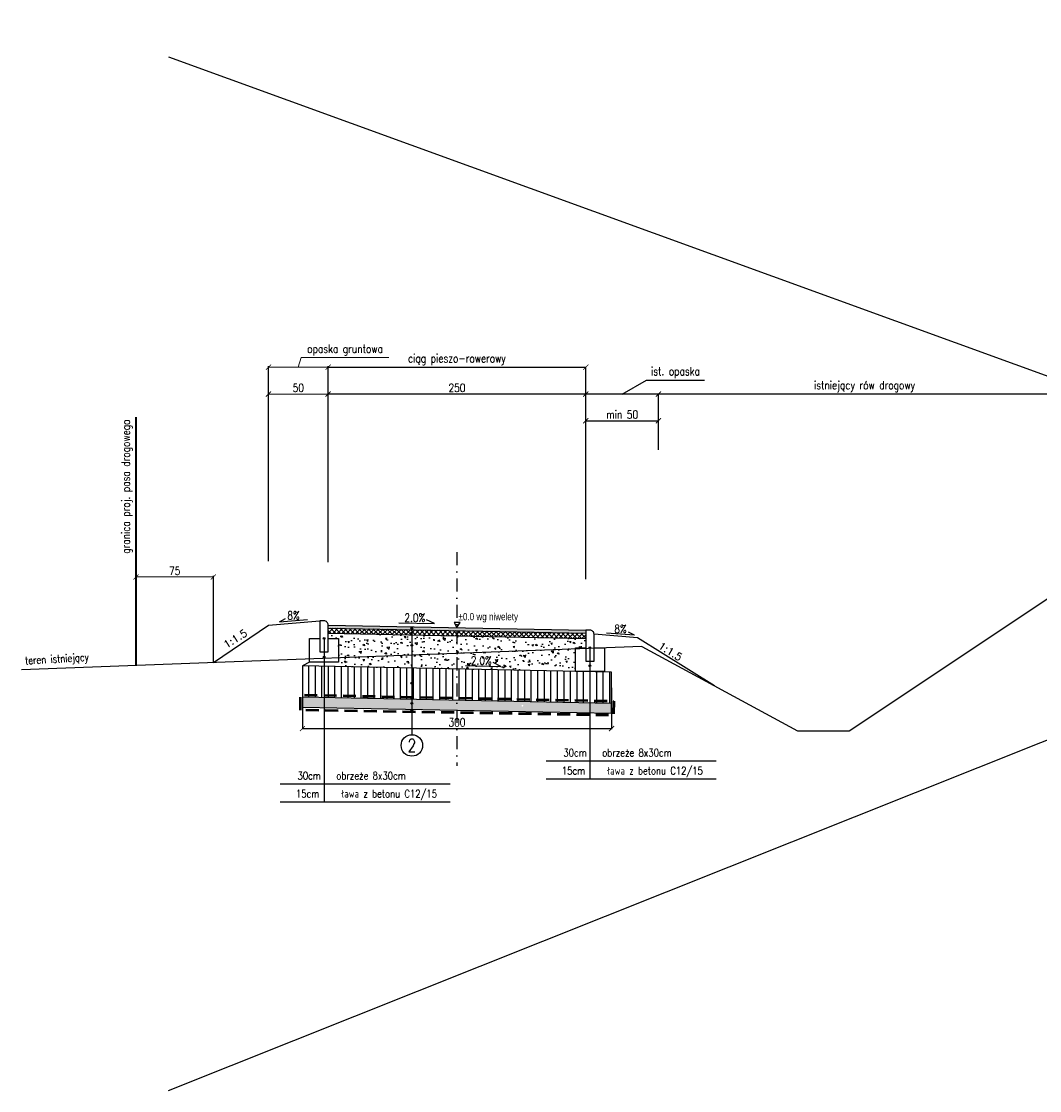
# Model space of a CAD drawing. Header units: metres. Extents: x 6562771 to 6588056, y 5578696 to 5586100.
# Tile 31 of 32: x 6585313 to 6586301, y 5579864 to 5580902. Entities that reach past the tile are written whole.
import ezdxf
from ezdxf.enums import TextEntityAlignment as Align

# ---------------------------------------------------------------- set-up
doc = ezdxf.new("R2010")
doc.units = ezdxf.units.M
doc.linetypes.add('DASHDOT', pattern=[25.4, 12.7, -6.35, 0, -6.35])
doc.linetypes.add('HIDDEN', pattern=[0.375, 0.25, -0.125])
for name, color, linetype in [('C-POPRZECZKA-przekrój', 2, 'Continuous'), ('pkonstr-0_25', 1, 'Continuous'), ('pkonstr-0_50', 3, 'Continuous'), ('pkonstr-0_70', 4, 'Continuous'), ('pkonstr-istn', 14, 'Continuous'), ('pkonstr-opisy', 2, 'Continuous'), ('pkonstr-wymiary', 1, 'Continuous')]:
    doc.layers.add(name, color=color, linetype=linetype)
doc.styles.add('12mm', font='simplex.shx', dxfattribs={"width": 0.8, "height": 12})
doc.styles.add('2mm', font='simplex', dxfattribs={"height": 2})
doc.styles.add('7mm', font='simplex.shx', dxfattribs={"width": 0.75, "height": 7})
doc.styles.add('Opisy', font='simplex.shx', dxfattribs={"width": 0.8})
doc.styles.add('STYLE1', font='arial.ttf')
doc.styles.add('wymiary', font='simplex.shx', dxfattribs={"width": 0.8})
doc.dimstyles.new('ddd$0', dxfattribs={"dimtxt": 8, "dimasz": 5, "dimexe": 0.5, "dimexo": 1, "dimgap": 2, "dimtad": 1, "dimdec": 0, "dimzin": 0, "dimdsep": 46, "dimtxsty": 'wymiary', "dimblk": 'ARCHTICK', "dimcen": 0, "dimclrd": 256, "dimclre": 256, "dimclrt": 256, "dimadec": 0, "dimazin": 0, "dimtfac": 1, "dimtdec": 0, "dimtmove": 1, "dimatfit": 3, "dimldrblk": 'DOT', "dimfxl": 1, "dimtolj": 1, "dimtzin": 0, "dimlwd": -1, "dimlwe": -1, "dimarcsym": 0})
doc.dimstyles.new('szczegoly-1-20', dxfattribs={"dimtxt": 4, "dimasz": 2, "dimexe": 1, "dimexo": 2.5, "dimgap": 0.5, "dimtad": 1, "dimdec": 0, "dimzin": 0, "dimdsep": 46, "dimtxsty": 'wymiary', "dimblk": 'ARCHTICK', "dimcen": 0, "dimclrd": 256, "dimclre": 256, "dimclrt": 256, "dimadec": 0, "dimazin": 0, "dimtfac": 1, "dimtdec": 0, "dimtmove": 1, "dimatfit": 3, "dimldrblk": 'ARCHTICK', "dimfxl": 1, "dimtolj": 1, "dimtzin": 0, "dimlwd": -1, "dimlwe": -1, "dimarcsym": 0})

# ---------------------------------------------------------------- blocks, each defined once
blk = doc.blocks.new('_ArchTick')
at = {"color": 0, "linetype": 'ByBlock', "const_width": 0.15}
blk.add_lwpolyline([(-0.5, -0.5), (0.5, 0.5)], dxfattribs=at)
blk = doc.blocks.new('*D167')
at = {"layer": 'Defpoints', "color": 0, "transparency": 16777216}
for p in [(6585931.1, 5580514.2), (6585931.1, 5580485), (6585860.6, 5580477.2)]:
    blk.add_point(p, dxfattribs=at)
at = {"layer": 'pkonstr-wymiary', "transparency": 16777216}
for p, q in [((6585860.6, 5580478.2), (6585860.6, 5580514.7)), ((6585860.6, 5580514.2), (6585931.1, 5580514.2)), ((6585931.1, 5580486), (6585931.1, 5580514.7))]:
    blk.add_line(p, q, dxfattribs=at)
at = {"layer": 'pkonstr-wymiary', "transparency": 16777216, "xscale": 5, "yscale": 5, "zscale": 5, "rotation": 180}
blk.add_blockref('_ArchTick', (6585860.6, 5580514.2), dxfattribs=at)
at = {"layer": 'pkonstr-wymiary', "transparency": 16777216, "xscale": 5, "yscale": 5, "zscale": 5}
blk.add_blockref('_ArchTick', (6585931.1, 5580514.2), dxfattribs=at)
at = {"layer": 'pkonstr-wymiary', "transparency": 16777216, "insert": (6585895.9, 5580520.2), "char_height": 8, "attachment_point": 5, "style": 'wymiary'}
blk.add_mtext('\\A1;min 50', dxfattribs=at)
blk = doc.blocks.new('_Dot')
at = {"color": 0, "linetype": 'ByBlock', "lineweight": -2}
blk.add_line((-0.5, 0), (-1, 0), dxfattribs=at)
at = {"color": 0, "linetype": 'ByBlock', "const_width": 0.5}
blk.add_lwpolyline([(-0.25, 0, 1), (0.25, 0, 1)], format="xyb", close=True, dxfattribs=at)
blk = doc.blocks.new('*D168')
at = {"layer": 'Defpoints', "color": 0, "transparency": 16777216}
for p in [(6585860.6, 5580540.1), (6585931.1, 5580485), (6585860.6, 5580477.2)]:
    blk.add_point(p, dxfattribs=at)
at = {"layer": 'pkonstr-wymiary', "transparency": 16777216}
for p, q in [((6585895.9, 5580540.1), (6585919.5, 5580553.6)), ((6585919.5, 5580553.6), (6585975.7, 5580553.6)), ((6585860.6, 5580478.2), (6585860.6, 5580540.6)), ((6585931.1, 5580486), (6585931.1, 5580540.6)), ((6585931.1, 5580540.1), (6585860.6, 5580540.1))]:
    blk.add_line(p, q, dxfattribs=at)
at = {"layer": 'pkonstr-wymiary', "transparency": 16777216, "xscale": 5, "yscale": 5, "zscale": 5, "rotation": 180}
blk.add_blockref('_ArchTick', (6585860.6, 5580540.1), dxfattribs=at)
at = {"layer": 'pkonstr-wymiary', "transparency": 16777216, "xscale": 5, "yscale": 5, "zscale": 5}
blk.add_blockref('_ArchTick', (6585931.1, 5580540.1), dxfattribs=at)
at = {"layer": 'pkonstr-wymiary', "transparency": 16777216, "insert": (6585947.6, 5580560.9), "char_height": 8, "attachment_point": 5, "style": 'wymiary'}
blk.add_mtext('\\A1;ist. opaska', dxfattribs=at)
blk = doc.blocks.new('*D169')
at = {"layer": 'Defpoints', "color": 0, "transparency": 16777216}
for p in [(6585860.6, 5580566.1), (6585610.6, 5580376.1), (6585860.6, 5580359.6)]:
    blk.add_point(p, dxfattribs=at)
at = {"layer": 'pkonstr-wymiary', "transparency": 16777216}
for p, q in [((6585610.6, 5580377.1), (6585610.6, 5580566.6)), ((6585610.6, 5580566.1), (6585860.6, 5580566.1)), ((6585860.6, 5580360.6), (6585860.6, 5580566.6))]:
    blk.add_line(p, q, dxfattribs=at)
at = {"layer": 'pkonstr-wymiary', "transparency": 16777216, "xscale": 5, "yscale": 5, "zscale": 5, "rotation": 180}
blk.add_blockref('_ArchTick', (6585610.6, 5580566.1), dxfattribs=at)
at = {"layer": 'pkonstr-wymiary', "transparency": 16777216, "xscale": 5, "yscale": 5, "zscale": 5}
blk.add_blockref('_ArchTick', (6585860.6, 5580566.1), dxfattribs=at)
at = {"layer": 'pkonstr-wymiary', "transparency": 16777216, "insert": (6585735.6, 5580573.4), "char_height": 8, "attachment_point": 5, "style": 'wymiary'}
blk.add_mtext('\\A1;ciąg pieszo-rowerowy', dxfattribs=at)
blk = doc.blocks.new('*D170')
at = {"layer": 'Defpoints', "color": 0, "transparency": 16777216}
for p in [(6585610.6, 5580540.1), (6585610.6, 5580376.1), (6585860.6, 5580359.6)]:
    blk.add_point(p, dxfattribs=at)
at = {"layer": 'pkonstr-wymiary', "transparency": 16777216}
for p, q in [((6585610.6, 5580377.1), (6585610.6, 5580540.6)), ((6585860.6, 5580360.6), (6585860.6, 5580540.6)), ((6585860.6, 5580540.1), (6585610.6, 5580540.1))]:
    blk.add_line(p, q, dxfattribs=at)
at = {"layer": 'pkonstr-wymiary', "transparency": 16777216, "xscale": 5, "yscale": 5, "zscale": 5, "rotation": 180}
blk.add_blockref('_ArchTick', (6585610.6, 5580540.1), dxfattribs=at)
at = {"layer": 'pkonstr-wymiary', "transparency": 16777216, "xscale": 5, "yscale": 5, "zscale": 5}
blk.add_blockref('_ArchTick', (6585860.6, 5580540.1), dxfattribs=at)
at = {"layer": 'pkonstr-wymiary', "transparency": 16777216, "insert": (6585735.6, 5580546.1), "char_height": 8, "attachment_point": 5, "style": 'wymiary'}
blk.add_mtext('\\A1;250', dxfattribs=at)
blk = doc.blocks.new('*D171')
at = {"layer": 'Defpoints', "color": 0, "transparency": 16777216}
for p in [(6585610.6, 5580540.1), (6585610.6, 5580514.6), (6585552.7, 5580377.4)]:
    blk.add_point(p, dxfattribs=at)
at = {"layer": 'pkonstr-wymiary', "transparency": 16777216}
for p, q in [((6585552.7, 5580377.9), (6585552.7, 5580541.1)), ((6585610.6, 5580515.1), (6585610.6, 5580541.1))]:
    blk.add_line(p, q, dxfattribs=at)
at = {"layer": 'pkonstr-wymiary', "lineweight": 0, "transparency": 16777216}
blk.add_line((6585552.7, 5580540.1), (6585610.6, 5580540.1), dxfattribs=at)
at = {"layer": 'pkonstr-wymiary', "lineweight": 0, "transparency": 16777216, "xscale": 5, "yscale": 5, "zscale": 5, "rotation": 180}
blk.add_blockref('_ArchTick', (6585552.7, 5580540.1), dxfattribs=at)
at = {"layer": 'pkonstr-wymiary', "lineweight": 0, "transparency": 16777216, "xscale": 5, "yscale": 5, "zscale": 5}
blk.add_blockref('_ArchTick', (6585610.6, 5580540.1), dxfattribs=at)
at = {"layer": 'pkonstr-wymiary', "transparency": 16777216, "insert": (6585581.6, 5580546.1), "char_height": 8, "attachment_point": 5, "style": 'wymiary'}
blk.add_mtext('\\A1;50', dxfattribs=at)
blk = doc.blocks.new('*D172')
at = {"layer": 'Defpoints', "color": 0, "transparency": 16777216}
for p in [(6585610.6, 5580566.1), (6585610.6, 5580518.5), (6585552.7, 5580377.4)]:
    blk.add_point(p, dxfattribs=at)
at = {"layer": 'pkonstr-wymiary', "lineweight": 0, "transparency": 16777216}
for p, q in [((6585581.6, 5580566.1), (6585584.4, 5580575.4)), ((6585584.4, 5580575.4), (6585669.5, 5580575.4)), ((6585552.7, 5580566.1), (6585610.6, 5580566.1))]:
    blk.add_line(p, q, dxfattribs=at)
at = {"layer": 'pkonstr-wymiary', "transparency": 16777216}
for p, q in [((6585552.7, 5580377.9), (6585552.7, 5580567.1)), ((6585610.6, 5580519), (6585610.6, 5580567.1))]:
    blk.add_line(p, q, dxfattribs=at)
at = {"layer": 'pkonstr-wymiary', "lineweight": 0, "transparency": 16777216, "xscale": 5, "yscale": 5, "zscale": 5, "rotation": 180}
blk.add_blockref('_ArchTick', (6585552.7, 5580566.1), dxfattribs=at)
at = {"layer": 'pkonstr-wymiary', "lineweight": 0, "transparency": 16777216, "xscale": 5, "yscale": 5, "zscale": 5}
blk.add_blockref('_ArchTick', (6585610.6, 5580566.1), dxfattribs=at)
at = {"layer": 'pkonstr-wymiary', "transparency": 16777216, "insert": (6585627, 5580582.7), "char_height": 8, "attachment_point": 5, "style": 'wymiary'}
blk.add_mtext('\\A1;opaska gruntowa', dxfattribs=at)
blk = doc.blocks.new('*D173')
at = {"layer": 'Defpoints', "color": 0, "transparency": 16777216}
for p in [(6585499.2, 5580362.6), (6585424.2, 5580349.1), (6585499.2, 5580279.6)]:
    blk.add_point(p, dxfattribs=at)
at = {"layer": 'pkonstr-wymiary', "transparency": 16777216}
for p, q in [((6585424.2, 5580349.6), (6585424.2, 5580363.6)), ((6585499.2, 5580280.1), (6585499.2, 5580363.6))]:
    blk.add_line(p, q, dxfattribs=at)
at = {"layer": 'pkonstr-wymiary', "lineweight": 0, "transparency": 16777216}
blk.add_line((6585424.2, 5580362.6), (6585499.2, 5580362.6), dxfattribs=at)
at = {"layer": 'pkonstr-wymiary', "lineweight": 0, "transparency": 16777216, "xscale": 5, "yscale": 5, "zscale": 5, "rotation": 180}
blk.add_blockref('_ArchTick', (6585424.2, 5580362.6), dxfattribs=at)
at = {"layer": 'pkonstr-wymiary', "lineweight": 0, "transparency": 16777216, "xscale": 5, "yscale": 5, "zscale": 5}
blk.add_blockref('_ArchTick', (6585499.2, 5580362.6), dxfattribs=at)
at = {"layer": 'pkonstr-wymiary', "transparency": 16777216, "insert": (6585461.7, 5580368.6), "char_height": 8, "attachment_point": 5, "style": 'wymiary'}
blk.add_mtext('\\A1;75', dxfattribs=at)
blk = doc.blocks.new('*D176')
at = {"layer": 'Defpoints', "color": 0, "transparency": 16777216}
for p in [(6585931.1, 5580540.1), (6585931.1, 5580486.8), (6586331.1, 5580485)]:
    blk.add_point(p, dxfattribs=at)
at = {"layer": 'pkonstr-wymiary', "transparency": 16777216}
for p, q in [((6585931.1, 5580487.8), (6585931.1, 5580540.6)), ((6586331.1, 5580486), (6586331.1, 5580540.6)), ((6586331.1, 5580540.1), (6585931.1, 5580540.1))]:
    blk.add_line(p, q, dxfattribs=at)
at = {"layer": 'pkonstr-wymiary', "transparency": 16777216, "xscale": 5, "yscale": 5, "zscale": 5, "rotation": 180}
blk.add_blockref('_ArchTick', (6585931.1, 5580540.1), dxfattribs=at)
at = {"layer": 'pkonstr-wymiary', "transparency": 16777216, "xscale": 5, "yscale": 5, "zscale": 5}
blk.add_blockref('_ArchTick', (6586331.1, 5580540.1), dxfattribs=at)
at = {"layer": 'pkonstr-wymiary', "transparency": 16777216, "insert": (6586131.1, 5580547.4), "char_height": 8, "attachment_point": 5, "style": 'wymiary'}
blk.add_mtext('\\A1;istniejący rów drogowy', dxfattribs=at)
blk = doc.blocks.new('*D179')
at = {"layer": 'Defpoints', "color": 0, "transparency": 16777216}
for p in [(6585585.6, 5580256.1), (6585885.6, 5580256.1), (6585885.6, 5580215.5)]:
    blk.add_point(p, dxfattribs=at)
at = {"layer": 'pkonstr-wymiary', "transparency": 16777216}
for p, q in [((6585585.6, 5580255.1), (6585585.6, 5580215)), ((6585885.6, 5580255.1), (6585885.6, 5580215)), ((6585585.6, 5580215.5), (6585885.6, 5580215.5))]:
    blk.add_line(p, q, dxfattribs=at)
at = {"layer": 'pkonstr-wymiary', "transparency": 16777216, "xscale": 5, "yscale": 5, "zscale": 5, "rotation": 180}
blk.add_blockref('_ArchTick', (6585585.6, 5580215.5), dxfattribs=at)
at = {"layer": 'pkonstr-wymiary', "transparency": 16777216, "xscale": 5, "yscale": 5, "zscale": 5}
blk.add_blockref('_ArchTick', (6585885.6, 5580215.5), dxfattribs=at)
at = {"layer": 'pkonstr-wymiary', "transparency": 16777216, "insert": (6585735.6, 5580221.5), "char_height": 8, "attachment_point": 5, "style": 'wymiary'}
blk.add_mtext('\\A1;300', dxfattribs=at)

msp = doc.modelspace()

# ---------------------------------------------------------------- hatches: boundary and pattern name
at = {"layer": 'pkonstr-0_50'}
h = msp.add_hatch(color=252, dxfattribs=at)
h.dxf.hatch_style = 1
h.paths.add_polyline_path([(6585610.6, 5580313), (6585610.6, 5580316), (6585860.6, 5580311), (6585860.6, 5580308)])
h = msp.add_hatch(dxfattribs=at)
h.set_pattern_fill('ANSI37', color=252, angle=180)
h.set_pattern_definition([(315, (13162113.9405, 1441.9354), (-2.2450640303, -2.2450640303), []), (225, (13162113.9405, 1441.9354), (-2.2450640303, 2.2450640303), [])])
h.paths.add_polyline_path([(6585860.6, 5580308), (6585860.6, 5580303), (6585610.6, 5580308), (6585610.6, 5580313)])
h = msp.add_hatch(dxfattribs=at)
h.set_pattern_fill('AR-CONC', color=252, scale=0.1, angle=180)
h.set_pattern_definition([(310, (6809893.466, 5138821.664), (18.2184669, 1.59390855), [1.905, -20.955]), (5, (6809893.466, 5138821.664), (-3.52434214, -19.1056845), [1.524, -16.7640584]), (259.5485553, (6809894.984, 5138821.796), (14.6941247, -17.5117752), [1.6190009, -17.80902446]), (313.8158, (6809893.466, 5138816.584), (27.1079041, 4.2042328), [2.8575, -31.4325]), (263.3644424, (6809895.725, 5138816.934), (23.7404134, -24.7426125), [2.4285023, -26.7135608]), (8.815849, (6809893.466, 5138816.584), (23.7404134, -24.7426125), [2.2859967, -25.1459732]), (339, (6809896.006, 5138817.854), (15.16143913, 10.2265198), [1.905, -20.955]), (34, (6809896.006, 5138817.854), (6.1802028, -18.4187966), [1.524, -16.764]), (288.548555, (6809897.27, 5138818.706), (21.3416419, -8.1922769), [1.6190009, -17.80899376]), (322.5, (6809893.466, 5138821.6636), (0.308860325, -8.45550389), [0, -16.5608, 0, -17.018, 0, -16.8275]), (352.5, (6809893.466, 5138821.664), (6.68196625, -10.01805748), [0, -9.7028, 0, -16.1798, 0, -6.4135]), (32.5, (6809887.802, 5138821.6636), (13.55905952, 0.5728744), [0, -6.35, 0, -19.812, 0, -26.289]), (42.5, (6809885.262, 5138821.664), (14.81291814, -2.5426491), [0, -8.255, 0, -13.1572, 0, -18.669])])
h.paths.add_polyline_path([(6585860.6, 5580294), (6585850.6, 5580294), (6585850.4, 5580271), (6585620.4, 5580275.6), (6585620.6, 5580303), (6585610.6, 5580303), (6585610.6, 5580308), (6585860.6, 5580303)])
h = msp.add_hatch(dxfattribs=at)
h.set_pattern_fill('ANSI31,_O', color=252, scale=2, angle=45)
h.set_pattern_definition([(90, (13154984.2965, -3018.832), (6.35, 1e-15), [])])
h.paths.add_polyline_path([(6585864.6, 5580270.7), (6585885.6, 5580270.3), (6585885.6, 5580240.3), (6585864.6, 5580240.7)])
edge = h.paths.add_edge_path()
edge.add_line((6585799.1, 5580272), (6585864.6, 5580270.7))
edge.add_line((6585864.6, 5580270.7), (6585864.6, 5580240.7))
edge.add_line((6585864.6, 5580240.7), (6585799.1, 5580242))
edge.add_line((6585799.1, 5580242), (6585799.1, 5580256.5))
edge.add_arc((6585799.1, 5580257.4), 0.869, 271.4923, 360)
edge.add_arc((6585799.1, 5580257.4), 0.869, 0, 88.575)
edge.add_line((6585799.1, 5580258.3), (6585799.1, 5580272))
edge = h.paths.add_edge_path()
edge.add_line((6585735.6, 5580273.3), (6585799.1, 5580272))
edge.add_line((6585799.1, 5580272), (6585799.1, 5580258.3))
edge.add_arc((6585799.1, 5580257.4), 0.869, 88.575, 180)
edge.add_arc((6585799.1, 5580257.4), 0.869, 180, 271.4923)
edge.add_line((6585799.1, 5580256.5), (6585799.1, 5580242))
edge.add_line((6585799.1, 5580242), (6585735.6, 5580243.3))
edge.add_line((6585735.6, 5580243.3), (6585735.6, 5580273.3))
h.paths.add_polyline_path([(6585606.6, 5580275.9), (6585735.6, 5580273.3), (6585735.6, 5580243.3), (6585606.6, 5580245.9)])
h.paths.add_polyline_path([(6585585.6, 5580276.3), (6585606.6, 5580275.9), (6585606.6, 5580245.9), (6585585.6, 5580246.3)])
h = msp.add_hatch(dxfattribs=at)
h.set_pattern_fill('AR-SAND,_O', color=252, scale=0.1, angle=180)
h.set_pattern_definition([(322.5, (13154984.2965, -3018.8317), (-0.1600031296, -4.8941323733), [0, -3.8608, 0, -4.318, 0, -4.1275]), (352.5, (13154984.2965, -3018.832), (4.4952328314, -7.1682510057), [0, -2.0828, 0, -3.4798, 0, -1.3335]), (32.5, (13154981.1723, -3018.8317), (7.9099237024, -0.0143718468), [0, -1.27, 0, -4.572, 0, -5.969]), (42.5, (13154981.172, -3018.832), (7.6355645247, -2.2292932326), [0, -0.635, 0, -2.9972, 0, -3.429])])
h.paths.add_polyline_path([(6585864.6, 5580240.7), (6585885.6, 5580240.3), (6585885.6, 5580230.3), (6585864.6, 5580230.7)])
edge = h.paths.add_edge_path()
edge.add_arc((6585799.1, 5580237.7), 0.869, 272.2555, 360)
edge.add_arc((6585799.1, 5580237.7), 0.869, 0, 87.8118)
edge.add_line((6585799.1, 5580238.6), (6585799.1, 5580242))
edge.add_line((6585799.1, 5580242), (6585864.6, 5580240.7))
edge.add_line((6585864.6, 5580240.7), (6585864.6, 5580230.7))
edge.add_line((6585864.6, 5580230.7), (6585799.1, 5580232))
edge.add_line((6585799.1, 5580232), (6585799.1, 5580236.9))
edge = h.paths.add_edge_path()
edge.add_line((6585735.6, 5580243.3), (6585799.1, 5580242))
edge.add_line((6585799.1, 5580242), (6585799.1, 5580238.6))
edge.add_arc((6585799.1, 5580237.7), 0.869, 87.8118, 180)
edge.add_arc((6585799.1, 5580237.7), 0.869, 180, 272.2555)
edge.add_line((6585799.1, 5580236.9), (6585799.1, 5580232))
edge.add_line((6585799.1, 5580232), (6585735.6, 5580233.3))
edge.add_line((6585735.6, 5580233.3), (6585735.6, 5580243.3))
h.paths.add_polyline_path([(6585606.6, 5580245.9), (6585735.6, 5580243.3), (6585735.6, 5580233.3), (6585606.6, 5580235.9)])
h.paths.add_polyline_path([(6585585.6, 5580246.3), (6585606.6, 5580245.9), (6585606.6, 5580235.9), (6585585.6, 5580236.3)])

# ---------------------------------------------------------------- linework, layer by layer
at = {"layer": 'C-POPRZECZKA-przekrój', "color": 172, "linetype": 'HIDDEN', "lineweight": 50, "ltscale": 50, "true_color": 0x0000cc, "flags": 128}
msp.add_lwpolyline([(6585583.6, 5580233.5), (6585583.6, 5580233.5), (6585583.6, 5580248.3), (6585887.7, 5580242.2), (6585887.4, 5580228.3)], close=True, dxfattribs=at)
at = {"layer": 'pkonstr-0_25'}
for p, q in [((6585563.3, 5580319), (6585569.1, 5580322.2)), ((6585563.3, 5580319), (6585590.7, 5580321.2)), ((6585908, 5580306), (6585880.6, 5580308.2)), ((6585908, 5580306), (6585902.1, 5580309.2))]:
    msp.add_line(p, q, dxfattribs=at)
at = {"layer": 'pkonstr-0_25', "linetype": 'Continuous'}
for p, q in [((6585691.8, 5580312.9), (6585691.8, 5580209.6)), ((6585606.6, 5580303), (6585606.6, 5580144.1)), ((6585864.6, 5580294), (6585864.6, 5580166.3)), ((6585987.1, 5580183.8), (6585822, 5580183.8)), ((6585987.1, 5580183.8), (6585822, 5580183.8)), ((6585729.1, 5580161.6), (6585564, 5580161.6)), ((6585729.1, 5580161.6), (6585564, 5580161.6))]:
    msp.add_line(p, q, dxfattribs=at)
at = {"layer": 'pkonstr-0_25'}
for points in [[(6585679.3, 5580318.1), (6585713.7, 5580317.4), (6585706.1, 5580321)], [(6585743.9, 5580276.6), (6585778.3, 5580275.9), (6585770.7, 5580279.5)]]:
    msp.add_lwpolyline(points, dxfattribs=at)
at = {"layer": 'pkonstr-0_25', "linetype": 'Continuous'}
msp.add_circle((6585691.8, 5580199.1), 10.4, dxfattribs=at)
at = {"layer": 'pkonstr-0_50'}
for p, q in [((6585499.2, 5580279.6), (6585552.6, 5580316)), ((6585552.6, 5580316), (6585602.6, 5580320)), ((6585610.6, 5580316), (6585860.6, 5580311)), ((6585610.6, 5580313), (6585860.6, 5580308)), ((6585610.6, 5580308), (6585860.6, 5580303)), ((6585910.6, 5580303.6), (6585868.6, 5580307)), ((6585985.5, 5580256.9), (6585910.6, 5580303.6)), ((6585592.6, 5580280), (6585585.6, 5580276.3)), ((6585585.6, 5580276.3), (6585585.6, 5580236.3)), ((6585885.6, 5580270.3), (6585585.6, 5580276.3)), ((6585592.6, 5580276.1), (6585592.6, 5580276.1)), ((6585885.6, 5580230.3), (6585885.6, 5580270.3)), ((6585585.6, 5580246.3), (6585885.6, 5580240.3)), ((6585585.6, 5580236.3), (6585885.6, 5580230.3))]:
    msp.add_line(p, q, dxfattribs=at)
at = {"layer": 'pkonstr-0_50', "flags": 128}
for points in [[(6585455.6, 5579864.2), (6588055.9, 5580901.7)], [(6585455.6, 5580867.4), (6588038.7, 5579929.3)]]:
    msp.add_lwpolyline(points, dxfattribs=at)
at = {"layer": 'pkonstr-0_50', "color": 4, "const_width": 2, "flags": 128}
msp.add_lwpolyline([(6585424.2, 5580276.7), (6585424.2, 5580517.7)], dxfattribs=at)
at = {"layer": 'pkonstr-0_50'}
for points in [[(6585602.6, 5580290), (6585610.6, 5580290), (6585610.6, 5580316, 0.414214), (6585606.6, 5580320), (6585602.6, 5580320)], [(6585860.6, 5580281), (6585868.6, 5580281), (6585868.6, 5580307, 0.414214), (6585864.6, 5580311), (6585860.6, 5580311)]]:
    msp.add_lwpolyline(points, format="xyb", close=True, dxfattribs=at)
at = {"layer": 'pkonstr-0_50', "flags": 128}
for points in [[(6585602.6, 5580290), (6585610.6, 5580290), (6585610.6, 5580303), (6585620.6, 5580303), (6585620.6, 5580280), (6585592.6, 5580280), (6585592.6, 5580303), (6585602.6, 5580303), (6585602.6, 5580290)], [(6585860.6, 5580281), (6585868.6, 5580281), (6585868.6, 5580294), (6585878.6, 5580294), (6585878.6, 5580271), (6585850.6, 5580271), (6585850.6, 5580294), (6585860.6, 5580294), (6585860.6, 5580281)]]:
    msp.add_lwpolyline(points, close=True, dxfattribs=at)
at = {"layer": 'pkonstr-0_70', "color": 4}
for centre in [(6585691.8, 5580312.9), (6585606.6, 5580303), (6585691.8, 5580308.5), (6585691.8, 5580296.3), (6585864.6, 5580294), (6585606.6, 5580284.8), (6585864.6, 5580276.5), (6585691.8, 5580259.6), (6585691.8, 5580245.1), (6585691.8, 5580239.9), (6585691.8, 5580233.2)]:
    msp.add_circle(centre, 0.869, dxfattribs=at)
at = {"layer": 'pkonstr-istn', "flags": 128}
for points in [[(6585915.1, 5580295.1), (6585915.1, 5580295.1), (6586066.1, 5580213.2), (6586116.1, 5580213.2), (6586331.1, 5580356.6), (6586491.1, 5580366.2), (6586841.1, 5580373.2), (6587191.1, 5580366.2), (6587351.1, 5580356.6), (6587566.1, 5580213.2), (6587616.1, 5580213.2), (6587751.1, 5580303.2)], [(6585915.1, 5580295.1), (6585312.9, 5580272.5)], [(6585941.9, 5580296.1), (6585941.9, 5580296.1)]]:
    msp.add_lwpolyline(points, dxfattribs=at)
at = {"layer": 'pkonstr-opisy'}
msp.add_lwpolyline([(6585735.6, 5580318.5), (6585732.7, 5580318.5), (6585735.6, 5580313.5), (6585738.6, 5580318.5)], close=True, dxfattribs=at)
at = {"layer": 'pkonstr-wymiary'}
for p, q in [((6585987.1, 5580166.3), (6585822, 5580166.3)), ((6585729.1, 5580144.1), (6585564, 5580144.1))]:
    msp.add_line(p, q, dxfattribs=at)
at = {"layer": 'pkonstr-wymiary', "linetype": 'DASHDOT'}
msp.add_lwpolyline([(6585735.6, 5580386.7), (6585735.6, 5580179.3)], dxfattribs=at)

# ---------------------------------------------------------------- texts
at = {"layer": 'pkonstr-opisy', "style": 'Opisy', "width": 0.8}
for s, height, rotation, p in [('granica proj. pasa drogowego', 8, 90, (6585420.6, 5580515.4)), ('obrzeże 8x30cm', 7.5, 0, (6585943.9, 5580186.1)), ('ława z betonu C12/15', 7.5, 0, (6585974.2, 5580168.6)), ('obrzeże 8x30cm', 7.5, 0, (6585685.9, 5580163.8)), ('ława z betonu C12/15', 7.5, 0, (6585716.2, 5580146.3))]:
    msp.add_text(s, height=height, rotation=rotation, dxfattribs=at).set_placement(p, align=Align.BOTTOM_RIGHT)
for p in [(6585577, 5580321.3), (6585894.3, 5580308.3)]:
    msp.add_text('8%', height=8, dxfattribs=at).set_placement(p, align=Align.CENTER)
for p in [(6585694.7, 5580319), (6585759.2, 5580277.5)]:
    msp.add_text('2.0%%%', height=8, rotation=0, dxfattribs=at).set_placement(p, align=Align.CENTER)
at = {"layer": 'pkonstr-opisy', "style": 'STYLE1', "width": 0.8}
msp.add_text('%%P0.0 wg niwelety', height=7, dxfattribs=at).set_placement((6585737.1, 5580318.5), align=Align.BOTTOM_LEFT)
at = {"layer": 'pkonstr-opisy', "style": '2mm'}
for rotation, p in [(32.2819, (6585523.6, 5580297.8)), (327.7181, (6585939.6, 5580285.5))]:
    msp.add_text('1:1.5', height=7.2, rotation=rotation, dxfattribs=at).set_placement(p, align=Align.BOTTOM_CENTER)
at = {"layer": 'pkonstr-opisy', "style": 'Opisy', "width": 0.8}
msp.add_text('teren istniejący', height=7.5, rotation=3.3001, dxfattribs=at).set_placement((6585316.7, 5580277.7))
at = {"layer": 'pkonstr-opisy', "linetype": 'Continuous', "style": '7mm', "width": 0.75}
msp.add_text('2', height=12.6, rotation=0, dxfattribs=at).set_placement((6585691.8, 5580199.1), align=Align.MIDDLE_CENTER)
at = {"layer": 'pkonstr-opisy', "ltscale": 0.1, "style": '12mm', "width": 0.8}
for s, p in [('30cm', (6585861.5, 5580186.1)), ('15cm', (6585860, 5580168.6)), ('30cm', (6585603.5, 5580163.8)), ('15cm', (6585602, 5580146.3))]:
    msp.add_text(s, height=7.5, rotation=360, dxfattribs=at).set_placement(p, align=Align.BOTTOM_RIGHT)

# ---------------------------------------------------------------- dimensions: what is measured, and where the dimension line sits
at = {"layer": 'pkonstr-wymiary'}
for base, p2, text, picture, middle in [((6585610.6, 5580566.1), (6585610.6, 5580518.5), 'opaska gruntowa', '*D172', (6585586.4, 5580582.7)), ((6585610.6, 5580540.1), (6585610.6, 5580514.6), '50', '*D171', (6585581.6, 5580546.1))]:
    dim = msp.add_linear_dim(base=base, p1=(6585552.7, 5580377.4), p2=p2, text=text, dimstyle='szczegoly-1-20', override={"dimtxt": 8, "dimasz": 5, "dimexo": 0.5, "dimgap": 2, "dimlwd": 0}, dxfattribs=at)
    dim.commit()
    dim.dimension.update_dxf_attribs({"geometry": picture, "text_midpoint": middle})
dim = msp.add_linear_dim(base=(6585860.6, 5580566.1), p1=(6585610.6, 5580376.1), p2=(6585860.6, 5580359.6), text='ciąg pieszo-rowerowy', dimstyle='ddd$0', override={"dimtmove": 0}, dxfattribs=at)
dim.commit()
dim.dimension.update_dxf_attribs({"geometry": '*D169', "text_midpoint": (6585735.6, 5580566.1), "dimtype": 160})
dim = msp.add_linear_dim(base=(6585860.6, 5580540.1), p1=(6585931.1, 5580485), p2=(6585860.6, 5580477.2), angle=180, text='ist. opaska', dimstyle='ddd$0', dxfattribs=at)
dim.commit()
dim.dimension.update_dxf_attribs({"geometry": '*D168', "text_midpoint": (6585921.5, 5580553.6), "dimtype": 160})
for base, p1, p2, text, picture, middle in [((6585931.1, 5580540.1), (6586331.1, 5580485), (6585931.1, 5580486.8), 'istniejący rów drogowy', '*D176', (6586131.1, 5580547.4)), ((6585931.1, 5580514.2), (6585860.6, 5580477.2), (6585931.1, 5580485), 'min 50', '*D167', (6585895.9, 5580520.2))]:
    dim = msp.add_linear_dim(base=base, p1=p1, p2=p2, angle=180, text=text, dimstyle='ddd$0', dxfattribs=at)
    dim.commit()
    dim.dimension.update_dxf_attribs({"geometry": picture, "text_midpoint": middle})
for base, p1, p2, dimstyle, override, picture, middle in [((6585610.6, 5580540.1), (6585860.6, 5580359.6), (6585610.6, 5580376.1), 'ddd$0', {"dimtmove": 0}, '*D170', (6585735.6, 5580546.1)), ((6585499.2, 5580362.6), (6585424.2, 5580349.1), (6585499.2, 5580279.6), 'szczegoly-1-20', {"dimtxt": 8, "dimasz": 5, "dimexo": 0.5, "dimgap": 2, "dimlwd": 0}, '*D173', (6585461.7, 5580368.6)), ((6585885.6, 5580215.5), (6585585.6, 5580256.1), (6585885.6, 5580256.1), 'ddd$0', {"dimtmove": 0}, '*D179', (6585735.6, 5580221.5))]:
    dim = msp.add_linear_dim(base=base, p1=p1, p2=p2, dimstyle=dimstyle, override=override, dxfattribs=at)
    dim.commit()
    dim.dimension.update_dxf_attribs({"geometry": picture, "text_midpoint": middle})

doc.saveas('drawing.dxf')
